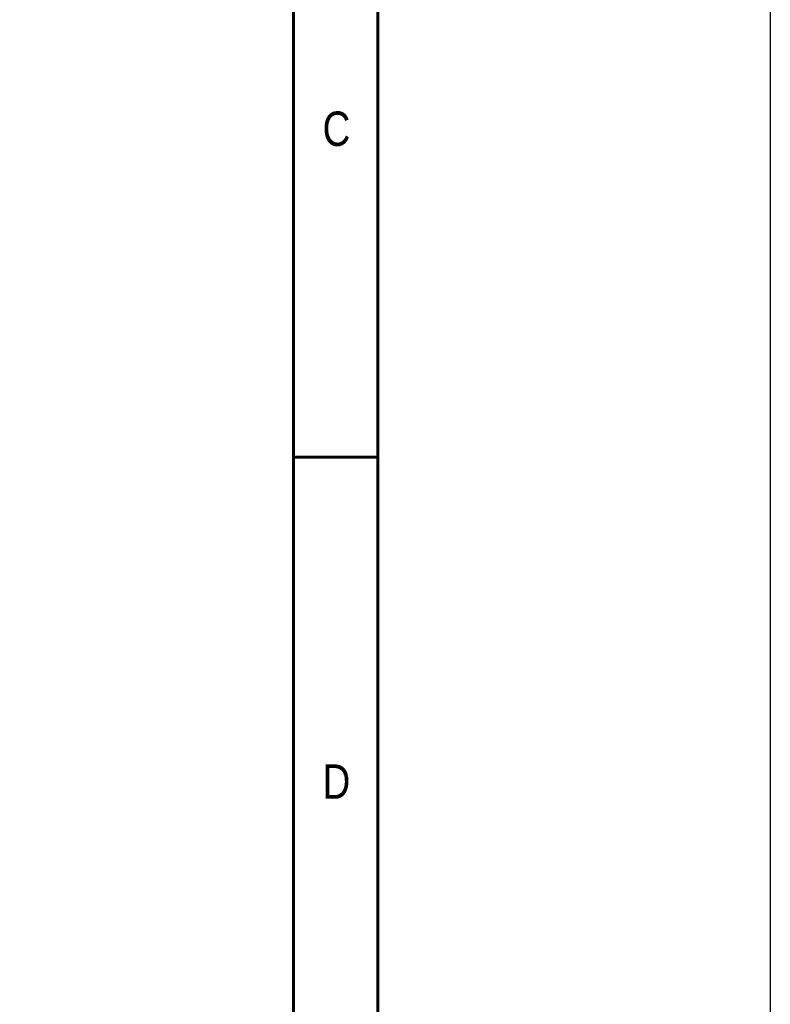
# Model space of a CAD drawing. Header units: inches. Extents: x 0 to 6721, y -3375 to 1330.
# Tile 51 of 198: x 5023 to 5216, y -3148 to -2896. Entities that reach past the tile are written whole.
import ezdxf
from ezdxf.enums import TextEntityAlignment as Align

# ---------------------------------------------------------------- set-up
doc = ezdxf.new("R2010")
doc.units = ezdxf.units.IN
doc.header["$MEASUREMENT"] = 0
doc.layers.add('BORDER', color=7, linetype='Continuous')
doc.styles.add('SEACAD_arial_ttf', font='arial.ttf', dxfattribs={"height": 0.2})

# ---------------------------------------------------------------- blocks, each defined once
blk = doc.blocks.new('A4橫')
at = {"layer": 'BORDER', "color": 123, "linetype": 'Continuous', "lineweight": 60, "ltscale": 25.4}
for p, q in [((4924.324, 1170.892), (4924.324, 1453.749)), ((4917.114, 1446.539), (4917.114, 1170.892)), ((4924.324, 1261.095), (4917.114, 1261.095))]:
    blk.add_line(p, q, dxfattribs=at)
at = {"layer": 'BORDER', "color": 60, "linetype": 'Continuous', "ltscale": 25.4, "style": 'SEACAD_arial_ttf', "width": 0.8}
for s, p in [('C', (4919.601, 1290.649)), ('D', (4919.601, 1234.806))]:
    blk.add_text(s, height=2.943, dxfattribs=at).set_placement(p, align=Align.TOP_LEFT)

msp = doc.modelspace()

# ---------------------------------------------------------------- linework, layer by layer
at = {"color": 4}
msp.add_lwpolyline([(4436.223, 789.318), (5216.223, 789.318), (5216.223, -3374.682), (4436.223, -3374.682)], close=True, dxfattribs=at)

# ---------------------------------------------------------------- block references
at = {"xscale": 3, "yscale": 3, "zscale": 3}
msp.add_blockref('A4橫', (-9657.563, -6791.142), dxfattribs=at)

doc.saveas('drawing.dxf')
